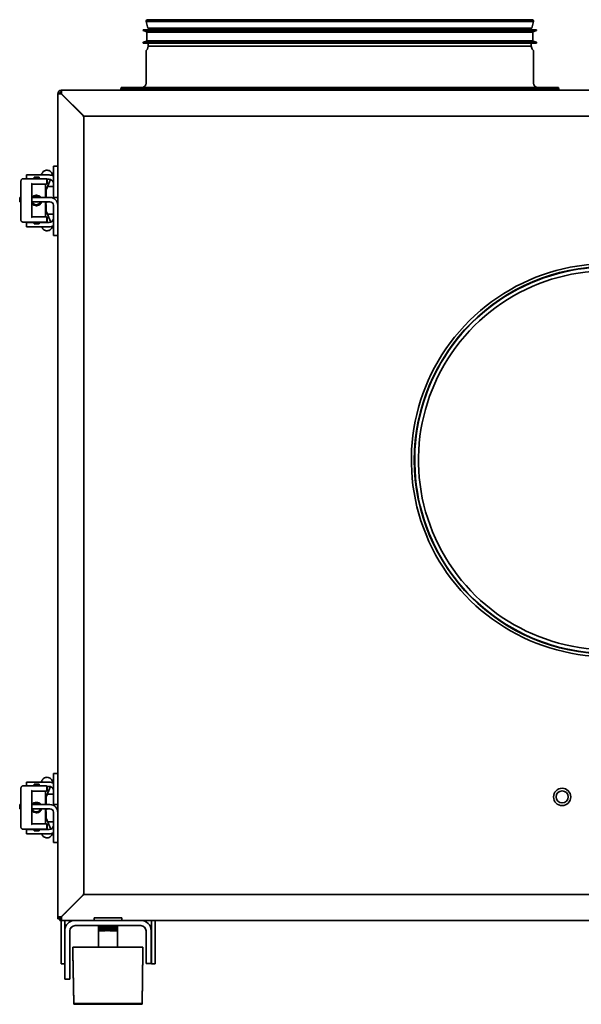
# Model space of a CAD drawing. Header units: millimetres. Extents: x 1096 to 1704, y 705 to 1275.
# Tile 1 of 2: x 1096 to 1421, y 705 to 1275. Entities that reach past the tile are written whole.
import ezdxf

# ---------------------------------------------------------------- set-up
doc = ezdxf.new("R2010")
doc.units = ezdxf.units.MM
doc.header["$LTSCALE"] = 6.666667
doc.layers.add('Krawędzie widoczne(ISO)', color=7, linetype='Continuous', lineweight=35, true_color=0x262659)

msp = doc.modelspace()

# ---------------------------------------------------------------- linework, layer by layer
at = {"layer": 'Krawędzie widoczne(ISO)'}
for p, q in [((1393.42, 1273.5), (1169.58, 1273.5)), ((1170.58, 1269.83), (1169.58, 1273.5)), ((1393.21, 1274.43), (1169.79, 1274.43)), ((1392.65, 1274.64), (1170.34, 1274.64)), ((1392.42, 1269.83), (1170.58, 1269.83)), ((1171.36, 1268.86), (1171.21, 1269.83)), ((1391.64, 1268.86), (1391.79, 1269.83)), ((1392.42, 1269.83), (1393.42, 1273.5)), ((1395.14, 1268.81), (1167.86, 1268.81)), ((1167.86, 1268.31), (1167.86, 1268.81)), ((1395.14, 1268.31), (1167.86, 1268.31)), ((1170.03, 1267.63), (1167.86, 1268.31)), ((1393.02, 1267.45), (1169.98, 1267.45)), ((1169.98, 1262.45), (1169.98, 1267.45)), ((1392.97, 1267.63), (1170.03, 1267.63)), ((1170.03, 1267.45), (1170.03, 1267.63)), ((1392.17, 1268.86), (1170.83, 1268.86)), ((1170.83, 1268.81), (1170.83, 1268.86)), ((1392.17, 1268.81), (1392.17, 1268.86)), ((1392.97, 1267.63), (1395.14, 1268.31)), ((1392.97, 1267.45), (1392.97, 1267.63)), ((1393.02, 1262.45), (1393.02, 1267.45)), ((1395.14, 1268.31), (1395.14, 1268.81)), ((1170.03, 1262.27), (1167.86, 1261.58)), ((1395.14, 1261.58), (1167.86, 1261.58)), ((1167.86, 1261.08), (1167.86, 1261.58)), ((1395.14, 1261.08), (1167.86, 1261.08)), ((1393.02, 1262.45), (1169.98, 1262.45)), ((1170.03, 1262.27), (1170.03, 1262.45)), ((1392.97, 1262.27), (1170.03, 1262.27)), ((1170.83, 1259.28), (1170.33, 1257.68)), ((1170.83, 1259.28), (1170.83, 1261.08)), ((1170.83, 1259.28), (1392.17, 1259.28)), ((1392.17, 1259.28), (1392.17, 1261.08)), ((1392.17, 1259.28), (1392.67, 1257.68)), ((1392.97, 1262.27), (1392.97, 1262.45)), ((1392.97, 1262.27), (1395.14, 1261.58)), ((1395.14, 1261.08), (1395.14, 1261.58)), ((1169.5, 1237.86), (1169.5, 1256.26)), ((1393.5, 1237.86), (1393.5, 1256.26)), ((1407.9, 1235.46), (1155.1, 1235.46)), ((1155.1, 1234.86), (1155.1, 1235.46)), ((1407.9, 1234.86), (1407.9, 1235.46)), ((1118.5, 756), (1118.5, 1231.86)), ((1118.5, 1231.86), (1119.5, 1231.86)), ((1120.5, 1233.86), (1265.63, 1233.86)), ((1120.5, 1232.86), (1120.5, 1233.86)), ((1120.5, 1231.72), (1133.21, 1219.01)), ((1133.35, 1219.15), (1120.64, 1231.86)), ((1155, 1234.86), (1408, 1234.86)), ((1155, 1233.86), (1155, 1234.86)), ((1265.63, 1233.86), (1297.37, 1233.86)), ((1297.37, 1233.86), (1666.5, 1233.86)), ((1408, 1233.86), (1408, 1234.86)), ((1133.5, 1218.31), (1133.5, 769.42)), ((1652.94, 1218.86), (1134.06, 1218.86)), ((1116, 1186.86), (1116, 1189.86)), ((1118.5, 1189.86), (1116, 1189.86)), ((1100.5, 1184.86), (1107.5, 1184.86)), ((1100.5, 1182.61), (1100.5, 1184.86)), ((1107.5, 1184.86), (1113.5, 1184.86)), ((1109.26, 1185.52), (1108.96, 1184.86)), ((1116, 1186.86), (1116, 1174.36)), ((1097.06, 1180.61), (1097.06, 1159.61)), ((1102.64, 1182.61), (1098.32, 1182.61)), ((1111.65, 1182.61), (1102.64, 1182.61)), ((1103.44, 1160.37), (1103.44, 1179.86)), ((1103.44, 1179.61), (1111.65, 1179.61)), ((1104.84, 1183.61), (1107.84, 1183.61)), ((1104.84, 1182.61), (1104.84, 1183.61)), ((1107.84, 1182.61), (1107.84, 1183.61)), ((1111.34, 1171.84), (1111.34, 1179.61)), ((1111.88, 1182.61), (1111.65, 1182.61)), ((1111.65, 1179.61), (1111.92, 1179.61)), ((1114.35, 1182.21), (1111.7, 1176.24)), ((1111.92, 1179.61), (1111.92, 1179.61)), ((1112.15, 1182.11), (1112.15, 1180.11)), ((1113.5, 1182.36), (1112.31, 1182.36)), ((1112.42, 1182.11), (1112.42, 1180.11)), ((1106.1, 1173.11), (1106.21, 1173.11)), ((1111.73, 1173.09), (1111.71, 1174.33)), ((1111.76, 1172.66), (1111.76, 1172.81)), ((1112.53, 1178.11), (1116, 1178.11)), ((1116, 1174.36), (1116, 1171.86)), ((1096.5, 1171.84), (1097.06, 1171.84)), ((1096.5, 1171.84), (1096.5, 1169.36)), ((1096.5, 1169.36), (1097.06, 1169.36)), ((1103.44, 1171.84), (1104.5, 1171.84)), ((1103.44, 1169.36), (1104.5, 1169.36)), ((1114, 1171.84), (1104.5, 1171.84)), ((1114, 1169.36), (1104.5, 1169.36)), ((1106.1, 1167.11), (1106.21, 1167.11)), ((1111.34, 1160.61), (1111.34, 1169.36)), ((1111.71, 1165.9), (1111.73, 1167.14)), ((1111.76, 1167.41), (1111.76, 1167.56)), ((1116, 1171.86), (1118.5, 1171.86)), ((1116, 1171.37), (1116, 1171.86)), ((1116, 1167.36), (1116, 1152.86)), ((1114.54, 1157.59), (1111.7, 1163.98)), ((1112.53, 1162.11), (1116, 1162.11)), ((1098.32, 1157.61), (1102.64, 1157.61)), ((1100.5, 1157.36), (1104.84, 1157.36)), ((1100.5, 1154.86), (1100.5, 1157.36)), ((1102.64, 1157.61), (1111.65, 1157.61)), ((1111.65, 1160.61), (1103.44, 1160.61)), ((1104.84, 1157.61), (1104.84, 1156.61)), ((1107.84, 1156.61), (1104.84, 1156.61)), ((1107.84, 1157.61), (1107.84, 1156.61)), ((1107.84, 1157.36), (1113.5, 1157.36)), ((1108.08, 1157.36), (1107.96, 1157.61)), ((1111.92, 1160.61), (1111.65, 1160.61)), ((1111.65, 1157.61), (1111.92, 1157.61)), ((1111.92, 1160.61), (1111.92, 1160.61)), ((1111.92, 1157.61), (1111.92, 1157.61)), ((1112.15, 1160.11), (1112.15, 1158.11)), ((1112.42, 1160.11), (1112.42, 1158.11)), ((1107.5, 1154.86), (1100.5, 1154.86)), ((1113.5, 1154.86), (1107.5, 1154.86)), ((1109.26, 1154.7), (1109.19, 1154.86)), ((1116, 1149.86), (1116, 1152.86)), ((1118.5, 1149.86), (1116, 1149.86)), ((1116, 835.86), (1116, 838.86)), ((1118.5, 838.86), (1116, 838.86)), ((1102.64, 831.61), (1098.32, 831.61)), ((1100.5, 833.86), (1107.5, 833.86)), ((1100.5, 831.61), (1100.5, 833.86)), ((1111.65, 831.61), (1102.64, 831.61)), ((1104.84, 832.61), (1107.84, 832.61)), ((1104.84, 831.61), (1104.84, 832.61)), ((1107.5, 833.86), (1113.5, 833.86)), ((1107.84, 831.61), (1107.84, 832.61)), ((1109.26, 834.52), (1108.96, 833.86)), ((1111.88, 831.61), (1111.65, 831.61)), ((1114.35, 831.21), (1111.7, 825.24)), ((1113.5, 831.36), (1112.31, 831.36)), ((1116, 835.86), (1116, 823.36)), ((1097.06, 829.61), (1097.06, 808.61)), ((1103.44, 809.37), (1103.44, 828.86)), ((1103.44, 828.61), (1111.65, 828.61)), ((1111.34, 820.84), (1111.34, 828.61)), ((1111.65, 828.61), (1111.92, 828.61)), ((1111.92, 828.61), (1111.92, 828.61)), ((1112.15, 831.11), (1112.15, 829.11)), ((1112.42, 831.11), (1112.42, 829.11)), ((1112.42, 826.86), (1116, 826.86)), ((1096.5, 820.84), (1097.06, 820.84)), ((1096.5, 820.84), (1096.5, 818.36)), ((1103.44, 820.84), (1104.5, 820.84)), ((1114, 820.84), (1104.5, 820.84)), ((1106.1, 822.11), (1106.21, 822.11)), ((1111.73, 822.09), (1111.71, 823.33)), ((1111.76, 821.66), (1111.76, 821.81)), ((1116, 823.36), (1116, 820.86)), ((1116, 820.86), (1118.5, 820.86)), ((1116, 820.37), (1116, 820.86)), ((1096.5, 818.36), (1097.06, 818.36)), ((1103.44, 818.36), (1104.5, 818.36)), ((1114, 818.36), (1104.5, 818.36)), ((1106.1, 816.11), (1106.21, 816.11)), ((1111.34, 809.61), (1111.34, 818.36)), ((1111.71, 814.9), (1111.73, 816.14)), ((1111.76, 816.41), (1111.76, 816.56)), ((1116, 816.36), (1116, 801.86)), ((1111.65, 809.61), (1103.44, 809.61)), ((1111.92, 809.61), (1111.65, 809.61)), ((1114.54, 806.59), (1111.7, 812.98)), ((1111.92, 809.61), (1111.92, 809.61)), ((1112.15, 809.11), (1112.15, 807.11)), ((1112.42, 809.11), (1112.42, 807.11)), ((1112.64, 810.86), (1116, 810.86)), ((1098.32, 806.61), (1102.64, 806.61)), ((1100.5, 806.36), (1104.84, 806.36)), ((1100.5, 803.86), (1100.5, 806.36)), ((1107.5, 803.86), (1100.5, 803.86)), ((1102.64, 806.61), (1111.65, 806.61)), ((1104.84, 806.61), (1104.84, 805.61)), ((1107.84, 805.61), (1104.84, 805.61)), ((1113.5, 803.86), (1107.5, 803.86)), ((1107.84, 806.61), (1107.84, 805.61)), ((1107.84, 806.36), (1113.5, 806.36)), ((1108.08, 806.36), (1107.96, 806.61)), ((1109.26, 803.7), (1109.19, 803.86)), ((1111.65, 806.61), (1111.92, 806.61)), ((1111.92, 806.61), (1111.92, 806.61)), ((1116, 798.86), (1116, 801.86)), ((1118.5, 798.86), (1116, 798.86)), ((1133.21, 768.71), (1120.5, 756)), ((1120.64, 755.86), (1133.35, 768.57)), ((1134.06, 768.86), (1652.94, 768.86)), ((1122.5, 757.72), (1122.5, 758)), ((1118.5, 756), (1120.5, 756)), ((1118.5, 756), (1118.5, 755.36)), ((1118.5, 754.86), (1118.5, 755.36)), ((1118.5, 754.86), (1119.5, 754.86)), ((1119.5, 755.36), (1119.5, 756)), ((1119.5, 755.36), (1119.5, 754.86)), ((1119.7, 756), (1119.7, 755.86)), ((1119.7, 754.86), (1119.7, 753.86)), ((1119.7, 754.86), (1120.2, 754.86)), ((1120.2, 753.86), (1119.7, 753.86)), ((1120.2, 754.86), (1120.64, 754.86)), ((1120.64, 753.86), (1120.2, 753.86)), ((1120.5, 734.76), (1120.5, 753.86)), ((1120.64, 755.86), (1120.64, 754.13)), ((1120.64, 754.13), (1120.64, 753.86)), ((1128.5, 753.86), (1120.64, 753.86)), ((1120.7, 756.2), (1120.7, 755.92)), ((1122.5, 747.86), (1122.5, 753.86)), ((1128.5, 753.86), (1166.5, 753.86)), ((1139.5, 755.36), (1155.5, 755.36)), ((1139.5, 755.36), (1139.5, 753.86)), ((1155.5, 755.36), (1155.5, 753.86)), ((1620.5, 753.86), (1166.5, 753.86)), ((1172.7, 753.86), (1172.7, 734.76)), ((1174.7, 753.86), (1174.7, 734.76)), ((1122.5, 747.86), (1122.5, 724.86)), ((1125.5, 724.86), (1125.5, 747.86)), ((1128.5, 750.86), (1166.5, 750.86)), ((1142, 750.86), (1142, 747.86)), ((1142, 750.86), (1142, 747.86)), ((1142, 747.86), (1142.02, 747.86)), ((1142, 747.86), (1142, 747.86)), ((1142.02, 750.86), (1142.02, 747.86)), ((1142.02, 747.86), (1142.05, 747.86)), ((1142.05, 750.86), (1142.05, 747.86)), ((1142.05, 747.86), (1142.09, 747.86)), ((1142.05, 747.86), (1142.05, 738.36)), ((1142.09, 750.86), (1142.09, 747.86)), ((1142.09, 747.86), (1142.16, 747.86)), ((1142.16, 750.86), (1142.16, 747.86)), ((1142.16, 747.86), (1142.21, 747.86)), ((1142.21, 750.86), (1142.21, 747.86)), ((1142.23, 750.86), (1142.23, 747.86)), ((1142.23, 747.86), (1142.32, 747.86)), ((1142.32, 750.86), (1142.32, 747.86)), ((1142.32, 747.86), (1142.37, 747.86)), ((1142.37, 750.86), (1142.37, 747.86)), ((1142.42, 750.86), (1142.42, 747.86)), ((1142.42, 747.86), (1142.54, 747.86)), ((1142.54, 750.86), (1142.54, 747.86)), ((1142.54, 747.86), (1142.59, 747.86)), ((1142.59, 750.86), (1142.59, 747.86)), ((1142.67, 750.86), (1142.67, 747.86)), ((1142.67, 747.86), (1142.82, 747.86)), ((1142.82, 750.86), (1142.82, 747.86)), ((1142.82, 747.86), (1142.87, 747.86)), ((1142.87, 750.86), (1142.87, 747.86)), ((1142.97, 750.86), (1142.97, 747.86)), ((1142.97, 747.86), (1143.15, 747.86)), ((1143.15, 750.86), (1143.15, 747.86)), ((1143.15, 747.86), (1143.19, 747.86)), ((1143.19, 750.86), (1143.19, 747.86)), ((1143.32, 750.86), (1143.32, 747.86)), ((1143.32, 747.86), (1143.53, 747.86)), ((1143.53, 750.86), (1143.53, 747.86)), ((1143.53, 747.86), (1143.56, 747.86)), ((1143.56, 750.86), (1143.56, 747.86)), ((1143.72, 750.86), (1143.72, 747.86)), ((1143.72, 747.86), (1143.95, 747.86)), ((1143.95, 750.86), (1143.95, 747.86)), ((1143.95, 747.86), (1143.98, 747.86)), ((1143.98, 750.86), (1143.98, 747.86)), ((1144.16, 750.86), (1144.16, 747.86)), ((1144.16, 747.86), (1144.4, 747.86)), ((1144.4, 750.86), (1144.4, 747.86)), ((1144.4, 747.86), (1144.43, 747.86)), ((1144.43, 750.86), (1144.43, 747.86)), ((1144.64, 750.86), (1144.64, 747.86)), ((1144.64, 747.86), (1144.9, 747.86)), ((1144.9, 750.86), (1144.9, 747.86)), ((1144.9, 747.86), (1144.92, 747.86)), ((1144.92, 750.86), (1144.92, 747.86)), ((1145.14, 750.86), (1145.14, 747.86)), ((1145.14, 747.86), (1145.42, 747.86)), ((1145.42, 750.86), (1145.42, 747.86)), ((1145.42, 747.86), (1145.44, 747.86)), ((1145.44, 750.86), (1145.44, 747.86)), ((1145.68, 750.86), (1145.68, 747.86)), ((1145.68, 747.86), (1145.96, 747.86)), ((1145.96, 750.86), (1145.96, 747.86)), ((1145.96, 747.86), (1145.98, 747.86)), ((1145.98, 750.86), (1145.98, 747.86)), ((1146.23, 750.86), (1146.23, 747.86)), ((1146.23, 747.86), (1146.52, 747.86)), ((1146.52, 750.86), (1146.52, 747.86)), ((1146.52, 747.86), (1146.53, 747.86)), ((1146.53, 750.86), (1146.53, 747.86)), ((1146.79, 750.86), (1146.79, 747.86)), ((1146.79, 747.86), (1147.09, 747.86)), ((1147.09, 750.86), (1147.09, 747.86)), ((1147.09, 747.86), (1147.1, 747.86)), ((1147.1, 750.86), (1147.1, 747.86)), ((1147.37, 747.86), (1147.37, 750.86)), ((1147.37, 750.86), (1147.37, 747.86)), ((1147.37, 747.86), (1147.67, 747.86)), ((1147.37, 747.86), (1147.37, 747.86)), ((1147.67, 750.86), (1147.67, 747.86)), ((1147.94, 747.86), (1147.94, 750.86)), ((1147.94, 750.86), (1147.94, 747.86)), ((1147.94, 747.86), (1148.24, 747.86)), ((1147.94, 747.86), (1147.94, 747.86)), ((1148.24, 750.86), (1148.24, 747.86)), ((1148.5, 747.86), (1148.5, 750.86)), ((1148.5, 747.86), (1148.52, 747.86)), ((1148.52, 750.86), (1148.52, 747.86)), ((1148.52, 747.86), (1148.81, 747.86)), ((1148.81, 750.86), (1148.81, 747.86)), ((1149.06, 747.86), (1149.06, 750.86)), ((1149.06, 747.86), (1149.08, 747.86)), ((1149.08, 750.86), (1149.08, 747.86)), ((1149.08, 747.86), (1149.36, 747.86)), ((1149.36, 750.86), (1149.36, 747.86)), ((1149.6, 747.86), (1149.6, 750.86)), ((1149.6, 747.86), (1149.62, 747.86)), ((1149.62, 750.86), (1149.62, 747.86)), ((1149.62, 747.86), (1149.89, 747.86)), ((1149.89, 750.86), (1149.89, 747.86)), ((1150.11, 747.86), (1150.11, 750.86)), ((1150.11, 747.86), (1150.14, 747.86)), ((1150.14, 750.86), (1150.14, 747.86)), ((1150.14, 747.86), (1150.4, 747.86)), ((1150.4, 750.86), (1150.4, 747.86)), ((1150.6, 747.86), (1150.6, 750.86)), ((1150.6, 747.86), (1150.63, 747.86)), ((1150.63, 750.86), (1150.63, 747.86)), ((1150.63, 747.86), (1150.87, 747.86)), ((1150.87, 750.86), (1150.87, 747.86)), ((1151.05, 747.86), (1151.05, 750.86)), ((1151.05, 747.86), (1151.08, 747.86)), ((1151.08, 750.86), (1151.08, 747.86)), ((1151.08, 747.86), (1151.31, 747.86)), ((1151.31, 750.86), (1151.31, 747.86)), ((1151.46, 747.86), (1151.46, 750.86)), ((1151.46, 747.86), (1151.5, 747.86)), ((1151.5, 750.86), (1151.5, 747.86)), ((1151.5, 747.86), (1151.7, 747.86)), ((1151.7, 750.86), (1151.7, 747.86)), ((1151.83, 747.86), (1151.83, 750.86)), ((1151.83, 747.86), (1151.87, 747.86)), ((1151.87, 750.86), (1151.87, 747.86)), ((1151.87, 747.86), (1152.05, 747.86)), ((1152.05, 750.86), (1152.05, 747.86)), ((1152.15, 747.86), (1152.15, 750.86)), ((1152.15, 747.86), (1152.2, 747.86)), ((1152.2, 750.86), (1152.2, 747.86)), ((1152.2, 747.86), (1152.35, 747.86)), ((1152.35, 750.86), (1152.35, 747.86)), ((1152.42, 747.86), (1152.42, 750.86)), ((1152.42, 747.86), (1152.47, 747.86)), ((1152.47, 750.86), (1152.47, 747.86)), ((1152.47, 747.86), (1152.59, 747.86)), ((1152.59, 750.86), (1152.59, 747.86)), ((1152.64, 747.86), (1152.64, 750.86)), ((1152.64, 747.86), (1152.69, 747.86)), ((1152.69, 750.86), (1152.69, 747.86)), ((1152.69, 747.86), (1152.78, 747.86)), ((1152.78, 750.86), (1152.78, 747.86)), ((1152.8, 747.86), (1152.8, 750.86)), ((1152.8, 747.86), (1152.85, 747.86)), ((1152.85, 750.86), (1152.85, 747.86)), ((1152.85, 747.86), (1152.91, 747.86)), ((1152.91, 750.86), (1152.91, 747.86)), ((1152.91, 747.86), (1152.96, 747.86)), ((1152.95, 747.86), (1152.95, 738.36)), ((1152.96, 750.86), (1152.96, 747.86)), ((1152.96, 747.86), (1152.99, 747.86)), ((1152.99, 750.86), (1152.99, 747.86)), ((1152.99, 747.86), (1153, 747.86)), ((1153, 750.86), (1153, 747.86)), ((1169.5, 733.86), (1169.5, 747.86)), ((1172.5, 733.86), (1172.5, 747.86)), ((1120.5, 728.76), (1120.5, 734.76)), ((1127.3, 738.36), (1167.7, 738.36)), ((1127.3, 735.86), (1127.3, 738.36)), ((1127.7, 705.86), (1127.3, 735.86)), ((1127.3, 735.36), (1127.3, 735.86)), ((1127.7, 705.36), (1127.3, 735.36)), ((1167.3, 705.86), (1167.7, 735.86)), ((1167.3, 705.36), (1167.7, 735.36)), ((1167.7, 735.86), (1167.7, 738.36)), ((1167.7, 735.36), (1167.7, 735.86)), ((1172.7, 728.76), (1172.7, 734.76)), ((1174.7, 734.76), (1174.7, 728.76)), ((1120.5, 728.76), (1122.5, 728.76)), ((1169.5, 728.86), (1169.5, 733.86)), ((1169.5, 728.86), (1172.5, 728.86)), ((1172.5, 733.86), (1172.5, 728.86)), ((1172.7, 728.76), (1174.7, 728.76)), ((1122.5, 719.86), (1122.5, 724.86)), ((1125.5, 724.86), (1125.5, 719.86)), ((1122.5, 719.86), (1125.5, 719.86)), ((1167.3, 705.86), (1127.7, 705.86)), ((1167.3, 705.36), (1127.7, 705.36))]:
    msp.add_line(p, q, dxfattribs=at)
for centre, radius in [((1436.5, 1019.98), 111.95), ((1410, 825.26), 5), ((1410, 825.26), 3.5)]:
    msp.add_circle(centre, radius, dxfattribs=at)
for centre, radius, start, end in [((1170.64, 1273.75), 1.08, 141.5191, 193.3901), ((1170.34, 1273.79), 0.845, 90, 131.4069), ((1392.65, 1273.79), 0.845, 48.5931, 90), ((1392.36, 1273.75), 1.08, 346.6099, 38.4809), ((1170.7, 1256.26), 1.2, 125.1191, 180), ((1169.52, 1257.93), 0.845, 305.1191, 342.463), ((1393.48, 1257.93), 0.845, 197.537, 234.8809), ((1392.3, 1256.26), 1.2, 0, 54.8809), ((1167.1, 1237.86), 2.4, 270, 0), ((1395.9, 1237.86), 2.4, 180, 270), ((1120.5, 1231.86), 2, 90, 180), ((1120.5, 1231.86), 1, 90, 180), ((1124.5, 1227.86), 3, 133.0898, 136.9102), ((1132.5, 1218.31), 1, 0, 45), ((1134.06, 1219.86), 1, 225, 270), ((1113.5, 1179.86), 5, 60, 90), ((1111.92, 1180.11), 0.5, 270, 0), ((1111.92, 1182.11), 0.5, 0, 29.6427), ((1113.5, 1179.86), 2.5, 23.5782, 90), ((1114, 1167.34), 4.5, 0, 90), ((1114, 1167.36), 2, 0, 90), ((1111.92, 1160.11), 0.5, 0, 90), ((1111.92, 1158.11), 0.5, 270, 0), ((1113.5, 1159.86), 2.5, 270, 0), ((1113.5, 1159.86), 5, 270, 300), ((1436.5, 1019.98), 113.64, 1.9379, 271.9391), ((1436.5, 1019.98), 111.71, 1.9379, 271.9391), ((1436.5, 1019.98), 109.54, 1.9379, 271.9391), ((1111.92, 831.11), 0.5, 0, 29.6427), ((1113.5, 828.86), 5, 60, 90), ((1113.5, 828.86), 2.5, 23.5782, 90), ((1111.92, 829.11), 0.5, 270, 0), ((1114, 816.34), 4.5, 0, 90), ((1114, 816.36), 2, 0, 90), ((1111.92, 809.11), 0.5, 0, 90), ((1113.5, 808.86), 2.5, 270, 0), ((1111.92, 807.11), 0.5, 270, 0), ((1113.5, 808.86), 5, 270, 300), ((1132.5, 769.42), 1, 315, 0), ((1134.06, 767.86), 1, 90, 135), ((1126, 759.86), 3, 202.2391, 206.3238), ((1121.7, 755.86), 2, 180, 210), ((1128.5, 747.86), 6, 90, 180), ((1166.5, 747.86), 6, 0, 90), ((1128.5, 747.86), 3, 90, 180), ((1166.5, 747.86), 3, 0, 90)]:
    msp.add_arc(centre, radius, start, end, dxfattribs=at)
for centre, major_axis, ratio, start_param, end_param in [((1102.94, 1180.11), (0.434, -0.434), 0.573613, 0.520791, 1.050005), ((1111.65, 1182.11), (0, 0.5), 0.99848, 4.712389, 6.283185), ((1111.65, 1180.11), (0, -0.5), 0.99848, 0, 1.570796), ((1111.88, 1182.11), (0.5, 0), 0.999984, 0.517363, 1.570796), ((1106.1, 1170.11), (0, 3), 0.999657, 5.325929, 7.240442), ((1110.46, 1172.81), (1.3, 0), 0.999324, 0, 0.818833), ((1111.72, 1178.39), (0, 4.3), 0.004515, 2.107546, 2.796252), ((1106.1, 1170.11), (0, -3), 0.999657, 5.189628, 7.60037), ((1106.09, 1170.11), (0, -2.5), 0.999657, 5.018216, 7.548155), ((1106.09, 1170.11), (0, 2.5), 0.999657, 5.475147, 7.091223), ((1110.46, 1167.41), (1.3, 0), 0.999324, 5.464353, 6.283185), ((1110.46, 1172.66), (1.3, 0), 0.999324, 5.597957, 6.283185), ((1110.46, 1167.56), (1.3, 0), 0.999324, 0, 0.616799), ((1102.51, 1160.24), (-9.02, -4.55), 0.388011, 2.801203, 2.949222), ((1111.72, 1161.83), (0, 4.3), 0.004515, 0.345341, 1.034047), ((1102.94, 1160.11), (0.434, 0.434), 0.573613, 5.23318, 5.762394), ((1111.65, 1160.11), (0, 0.5), 0.99848, 4.712389, 6.283185), ((1111.65, 1158.11), (0, -0.5), 0.99848, 0, 1.570796), ((1111.65, 831.11), (0, 0.5), 0.99848, 4.712389, 6.283185), ((1111.88, 831.11), (0.5, 0), 0.999984, 0.517363, 1.570796), ((1102.94, 829.11), (0.434, -0.434), 0.573613, 0.520791, 1.050005), ((1111.65, 829.11), (0, -0.5), 0.99848, 0, 1.570796), ((1106.1, 819.11), (0, 3), 0.999657, 5.325929, 7.240442), ((1106.09, 819.11), (0, 2.5), 0.999657, 5.475147, 7.091223), ((1110.46, 821.81), (1.3, 0), 0.999324, 0, 0.818833), ((1110.46, 821.66), (1.3, 0), 0.999324, 5.597957, 6.283185), ((1111.72, 827.39), (0, 4.3), 0.004515, 2.107546, 2.796252), ((1106.1, 819.11), (0, -3), 0.999657, 5.189628, 7.60037), ((1106.09, 819.11), (0, -2.5), 0.999657, 5.018216, 7.548155), ((1110.46, 816.41), (1.3, 0), 0.999324, 5.464353, 6.283185), ((1110.46, 816.56), (1.3, 0), 0.999324, 0, 0.616799), ((1111.72, 810.83), (0, 4.3), 0.004515, 0.345341, 1.034047), ((1102.94, 809.11), (0.434, 0.434), 0.573613, 5.23318, 5.762394), ((1102.51, 809.24), (-9.02, -4.55), 0.388011, 2.801203, 2.949222), ((1111.65, 809.11), (0, 0.5), 0.99848, 4.712389, 6.283185), ((1111.65, 807.11), (0, -0.5), 0.99848, 0, 1.570796)]:
    msp.add_ellipse(centre, major_axis=major_axis, ratio=ratio, start_param=start_param, end_param=end_param, dxfattribs=at)
for points, knots in [([(1118.5, 1231.86), (1118.5, 1231.86), (1118.5, 1231.85), (1118.52, 1231.85), (1118.53, 1231.84), (1118.57, 1231.84), (1118.59, 1231.83), (1118.64, 1231.83), (1118.66, 1231.82), (1118.73, 1231.82), (1118.77, 1231.81), (1118.84, 1231.81), (1118.89, 1231.8), (1118.98, 1231.8), (1119.03, 1231.79), (1119.14, 1231.79), (1119.19, 1231.78), (1119.31, 1231.78), (1119.37, 1231.77), (1119.49, 1231.77), (1119.56, 1231.76), (1119.69, 1231.76), (1119.76, 1231.75), (1119.91, 1231.75), (1119.98, 1231.74), (1120.12, 1231.74), (1120.2, 1231.73), (1120.35, 1231.73), (1120.42, 1231.72), (1120.5, 1231.72)], [0, 0, 0, 0, 0.071209, 0.071209, 0.142415, 0.142415, 0.21362, 0.21362, 0.284822, 0.284822, 0.356022, 0.356022, 0.427221, 0.427221, 0.498818, 0.498818, 0.570027, 0.570027, 0.641232, 0.641232, 0.712432, 0.712432, 0.784324, 0.784324, 0.855528, 0.855528, 0.927764, 0.927764, 1, 1, 1, 1]), ([(1120.5, 1231.72), (1120.37, 1231.73), (1120.24, 1231.74), (1120, 1231.77), (1119.89, 1231.78), (1119.7, 1231.8), (1119.63, 1231.81), (1119.53, 1231.84), (1119.5, 1231.85), (1119.5, 1231.86)], [-0.1582193, -0.1582193, -0.1582193, -0.1582193, -0.1185363, -0.1185363, -0.0791106, -0.0791106, -0.0396197, -0.0396197, 0, 0, 0, 0]), ([(1120.5, 1232.86), (1120.51, 1232.86), (1120.52, 1232.83), (1120.55, 1232.73), (1120.56, 1232.66), (1120.58, 1232.48), (1120.59, 1232.37), (1120.62, 1232.12), (1120.63, 1231.99), (1120.64, 1231.86)], [0, 0, 0, 0, 0.0396197, 0.0396197, 0.0791106, 0.0791106, 0.1185363, 0.1185363, 0.1582193, 0.1582193, 0.1582193, 0.1582193]), ([(1120.64, 1231.86), (1120.63, 1232.21), (1120.59, 1232.91), (1120.56, 1233.42), (1120.55, 1233.59)], [-1, -1, -1, -1, -0.6666667, -0.3333436, -0.3333436, -0.3333436, -0.3333436]), ([(1115.67, 1184.36), (1115.65, 1184.47), (1115.62, 1184.57), (1115.52, 1184.96), (1115.43, 1185.25), (1115.18, 1185.79), (1115.06, 1186.01), (1114.77, 1186.4), (1114.66, 1186.54), (1114.27, 1186.92), (1113.94, 1187.19), (1113.14, 1187.51), (1112.76, 1187.6), (1112.01, 1187.62), (1111.66, 1187.57), (1111.03, 1187.37), (1110.75, 1187.23), (1110.24, 1186.89), (1110.04, 1186.69), (1109.67, 1186.28), (1109.54, 1186.07), (1109.36, 1185.75), (1109.3, 1185.64), (1109.26, 1185.52)], [5.7186723, 5.7186723, 5.7186723, 5.7186723, 5.7844999, 5.7844999, 5.9736936, 5.9736936, 6.084838, 6.084838, 6.1393223, 6.1393223, 6.2228942, 6.2228942, 6.2792584, 6.2792584, 6.3283757, 6.3283757, 6.3816219, 6.3816219, 6.4487975, 6.4487975, 6.5414462, 6.5414462, 6.6043259, 6.6043259, 6.6043259, 6.6043259]), ([(1098.32, 1182.61), (1098.2, 1182.61), (1098.09, 1182.59), (1097.86, 1182.5), (1097.76, 1182.43), (1097.55, 1182.24), (1097.46, 1182.12), (1097.3, 1181.84), (1097.24, 1181.68), (1097.14, 1181.35), (1097.1, 1181.17), (1097.07, 1180.87), (1097.06, 1180.74), (1097.06, 1180.61)], [0, 0, 0, 0, 0.201061, 0.201061, 0.426654, 0.426654, 0.726329, 0.726329, 1.040488, 1.040488, 1.354647, 1.354647, 1.570796, 1.570796, 1.570796, 1.570796]), ([(1115.79, 1180.86), (1115.84, 1180.74), (1115.89, 1180.61), (1115.95, 1180.36), (1115.97, 1180.25), (1115.99, 1180.07), (1116, 1179.99), (1116, 1179.89), (1116, 1179.86), (1116, 1179.86)], [0.1714017, 0.1714017, 0.1714017, 0.1714017, 0.2104489, 0.2104489, 0.249496, 0.249496, 0.2872054, 0.2872054, 0.3249147, 0.3249147, 0.3249147, 0.3249147]), ([(1106.21, 1173.11), (1106.6, 1173.11), (1107.01, 1173.03), (1107.75, 1172.72), (1108.08, 1172.49), (1108.47, 1172.12), (1108.58, 1171.98), (1108.68, 1171.84)], [0.4663304, 0.4663304, 0.4663304, 0.4663304, 0.5825356, 0.5825356, 0.6987409, 0.6987409, 0.7516574, 0.7516574, 0.7516574, 0.7516574]), ([(1111.58, 1177), (1111.58, 1177.04), (1111.58, 1177.08), (1111.57, 1177.19), (1111.56, 1177.26), (1111.52, 1177.46), (1111.47, 1177.61), (1111.38, 1177.8), (1111.36, 1177.84), (1111.34, 1177.88)], [-0.2530272, -0.2530272, -0.2530272, -0.2530272, -0.2333735, -0.2333735, -0.2053472, -0.2053472, -0.1418348, -0.1418348, -0.1264867, -0.1264867, -0.1264867, -0.1264867]), ([(1111.58, 1177), (1111.58, 1176.99), (1111.58, 1176.98), (1111.59, 1176.96), (1111.59, 1176.95), (1111.59, 1176.91), (1111.6, 1176.89), (1111.6, 1176.88), (1111.6, 1176.88), (1111.6, 1176.87)], [0.0000904, 0.0000904, 0.0000904, 0.0000904, 0.00316002, 0.00316002, 0.0065968, 0.0065968, 0.01476663, 0.01476663, 0.01599113, 0.01599113, 0.01599113, 0.01599113]), ([(1111.7, 1176.19), (1111.7, 1176.26), (1111.7, 1176.33), (1111.69, 1176.44), (1111.68, 1176.48), (1111.67, 1176.59), (1111.65, 1176.65), (1111.63, 1176.75), (1111.62, 1176.78), (1111.61, 1176.82), (1111.61, 1176.83), (1111.61, 1176.84), (1111.61, 1176.85), (1111.6, 1176.86), (1111.6, 1176.87), (1111.6, 1176.87)], [-0.08142243, -0.08142243, -0.08142243, -0.08142243, -0.0622529, -0.0622529, -0.05061743, -0.05061743, -0.03245401, -0.03245401, -0.0231551, -0.0231551, -0.02056327, -0.02056327, -0.01857733, -0.01857733, -0.01654287, -0.01654287, -0.01654287, -0.01654287]), ([(1109.14, 1169.36), (1109.1, 1169.22), (1109.06, 1169.08), (1108.84, 1168.58), (1108.61, 1168.25), (1108.08, 1167.73), (1107.75, 1167.5), (1107.01, 1167.19), (1106.6, 1167.11), (1106.21, 1167.11)], [1.00741, 1.00741, 1.00741, 1.00741, 1.0496206, 1.0496206, 1.1665805, 1.1665805, 1.2827858, 1.2827858, 1.3989911, 1.3989911, 1.3989911, 1.3989911]), ([(1111.58, 1163.23), (1111.58, 1163.19), (1111.58, 1163.16), (1111.57, 1163.08), (1111.57, 1163.04), (1111.54, 1162.85), (1111.5, 1162.7), (1111.42, 1162.51), (1111.39, 1162.43), (1111.34, 1162.35)], [0.00001209, 0.00001209, 0.00001209, 0.00001209, 0.01086193, 0.01086193, 0.02395026, 0.02395026, 0.06857639, 0.06857639, 0.09874853, 0.09874853, 0.09874853, 0.09874853]), ([(1111.6, 1163.36), (1111.6, 1163.35), (1111.6, 1163.35), (1111.6, 1163.34), (1111.59, 1163.32), (1111.59, 1163.28), (1111.59, 1163.27), (1111.58, 1163.25), (1111.58, 1163.24), (1111.58, 1163.23)], [0.04608328, 0.04608328, 0.04608328, 0.04608328, 0.0526936, 0.0526936, 0.10032362, 0.10032362, 0.12037538, 0.12037538, 0.13881168, 0.13881168, 0.13881168, 0.13881168]), ([(1097.06, 1159.61), (1097.06, 1159.43), (1097.08, 1159.25), (1097.13, 1158.89), (1097.18, 1158.72), (1097.3, 1158.4), (1097.37, 1158.25), (1097.56, 1157.98), (1097.67, 1157.86), (1097.93, 1157.69), (1098.07, 1157.64), (1098.25, 1157.62), (1098.29, 1157.61), (1098.32, 1157.61)], [1.570796, 1.570796, 1.570796, 1.570796, 1.884956, 1.884956, 2.199115, 2.199115, 2.513274, 2.513274, 2.827433, 2.827433, 3.086358, 3.086358, 3.141593, 3.141593, 3.141593, 3.141593]), ([(1115.52, 1155.29), (1115.45, 1155.08), (1115.38, 1154.87), (1115.18, 1154.44), (1115.06, 1154.22), (1114.77, 1153.82), (1114.66, 1153.68), (1114.27, 1153.3), (1113.94, 1153.04), (1113.14, 1152.72), (1112.76, 1152.63), (1112.01, 1152.61), (1111.66, 1152.66), (1111.03, 1152.85), (1110.75, 1153), (1110.24, 1153.34), (1110.04, 1153.53), (1109.67, 1153.95), (1109.54, 1154.16), (1109.36, 1154.48), (1109.3, 1154.59), (1109.26, 1154.7)], [2.7019092, 2.7019092, 2.7019092, 2.7019092, 2.832101, 2.832101, 2.9432454, 2.9432454, 2.9977296, 2.9977296, 3.0813015, 3.0813015, 3.1376657, 3.1376657, 3.1867831, 3.1867831, 3.2400292, 3.2400292, 3.3072049, 3.3072049, 3.3998536, 3.3998536, 3.4627332, 3.4627332, 3.4627332, 3.4627332]), ([(1098.32, 831.61), (1098.2, 831.61), (1098.09, 831.59), (1097.86, 831.5), (1097.76, 831.43), (1097.55, 831.24), (1097.46, 831.12), (1097.3, 830.84), (1097.24, 830.68), (1097.14, 830.35), (1097.1, 830.17), (1097.07, 829.87), (1097.06, 829.74), (1097.06, 829.61)], [0, 0, 0, 0, 0.201061, 0.201061, 0.426654, 0.426654, 0.726329, 0.726329, 1.040488, 1.040488, 1.354647, 1.354647, 1.570796, 1.570796, 1.570796, 1.570796]), ([(1115.67, 833.36), (1115.65, 833.47), (1115.62, 833.57), (1115.52, 833.96), (1115.43, 834.25), (1115.18, 834.79), (1115.06, 835.01), (1114.77, 835.4), (1114.66, 835.54), (1114.27, 835.92), (1113.94, 836.19), (1113.14, 836.51), (1112.76, 836.6), (1112.01, 836.62), (1111.66, 836.57), (1111.03, 836.37), (1110.75, 836.23), (1110.24, 835.89), (1110.04, 835.69), (1109.67, 835.28), (1109.54, 835.07), (1109.36, 834.75), (1109.3, 834.64), (1109.26, 834.52)], [5.7186723, 5.7186723, 5.7186723, 5.7186723, 5.7844999, 5.7844999, 5.9736936, 5.9736936, 6.084838, 6.084838, 6.1393223, 6.1393223, 6.2228942, 6.2228942, 6.2792584, 6.2792584, 6.3283757, 6.3283757, 6.3816219, 6.3816219, 6.4487975, 6.4487975, 6.5414462, 6.5414462, 6.6043259, 6.6043259, 6.6043259, 6.6043259]), ([(1111.58, 826), (1111.58, 826.04), (1111.58, 826.08), (1111.57, 826.19), (1111.56, 826.26), (1111.52, 826.46), (1111.47, 826.61), (1111.38, 826.8), (1111.36, 826.84), (1111.34, 826.88)], [-0.2530272, -0.2530272, -0.2530272, -0.2530272, -0.2333735, -0.2333735, -0.2053472, -0.2053472, -0.1418348, -0.1418348, -0.1264867, -0.1264867, -0.1264867, -0.1264867]), ([(1111.58, 826), (1111.58, 825.99), (1111.58, 825.98), (1111.59, 825.96), (1111.59, 825.95), (1111.59, 825.91), (1111.6, 825.89), (1111.6, 825.88), (1111.6, 825.88), (1111.6, 825.87)], [0.0000904, 0.0000904, 0.0000904, 0.0000904, 0.00316002, 0.00316002, 0.0065968, 0.0065968, 0.01476663, 0.01476663, 0.01599113, 0.01599113, 0.01599113, 0.01599113]), ([(1111.7, 825.19), (1111.7, 825.26), (1111.7, 825.33), (1111.69, 825.44), (1111.68, 825.48), (1111.67, 825.59), (1111.65, 825.65), (1111.63, 825.75), (1111.62, 825.78), (1111.61, 825.82), (1111.61, 825.83), (1111.61, 825.84), (1111.61, 825.85), (1111.6, 825.86), (1111.6, 825.87), (1111.6, 825.87)], [-0.08142243, -0.08142243, -0.08142243, -0.08142243, -0.0622529, -0.0622529, -0.05061743, -0.05061743, -0.03245401, -0.03245401, -0.0231551, -0.0231551, -0.02056327, -0.02056327, -0.01857733, -0.01857733, -0.01654287, -0.01654287, -0.01654287, -0.01654287]), ([(1115.79, 829.86), (1115.84, 829.74), (1115.89, 829.61), (1115.95, 829.36), (1115.97, 829.25), (1115.99, 829.07), (1116, 828.99), (1116, 828.89), (1116, 828.86), (1116, 828.86)], [0.1714017, 0.1714017, 0.1714017, 0.1714017, 0.2104489, 0.2104489, 0.249496, 0.249496, 0.2872054, 0.2872054, 0.3249147, 0.3249147, 0.3249147, 0.3249147]), ([(1106.21, 822.11), (1106.6, 822.11), (1107.01, 822.03), (1107.75, 821.72), (1108.08, 821.49), (1108.47, 821.12), (1108.58, 820.98), (1108.68, 820.84)], [0.4663304, 0.4663304, 0.4663304, 0.4663304, 0.5825356, 0.5825356, 0.6987409, 0.6987409, 0.7516574, 0.7516574, 0.7516574, 0.7516574]), ([(1109.14, 818.36), (1109.1, 818.22), (1109.06, 818.08), (1108.84, 817.58), (1108.61, 817.25), (1108.08, 816.73), (1107.75, 816.5), (1107.01, 816.19), (1106.6, 816.11), (1106.21, 816.11)], [1.00741, 1.00741, 1.00741, 1.00741, 1.0496206, 1.0496206, 1.1665805, 1.1665805, 1.2827858, 1.2827858, 1.3989911, 1.3989911, 1.3989911, 1.3989911]), ([(1097.06, 808.61), (1097.06, 808.43), (1097.08, 808.25), (1097.13, 807.89), (1097.18, 807.72), (1097.3, 807.4), (1097.37, 807.25), (1097.56, 806.98), (1097.67, 806.86), (1097.93, 806.69), (1098.07, 806.64), (1098.25, 806.62), (1098.29, 806.61), (1098.32, 806.61)], [1.570796, 1.570796, 1.570796, 1.570796, 1.884956, 1.884956, 2.199115, 2.199115, 2.513274, 2.513274, 2.827433, 2.827433, 3.086358, 3.086358, 3.141593, 3.141593, 3.141593, 3.141593]), ([(1111.58, 812.23), (1111.58, 812.19), (1111.58, 812.16), (1111.57, 812.08), (1111.57, 812.04), (1111.54, 811.85), (1111.5, 811.7), (1111.42, 811.51), (1111.39, 811.43), (1111.34, 811.35)], [0.00001209, 0.00001209, 0.00001209, 0.00001209, 0.01086193, 0.01086193, 0.02395026, 0.02395026, 0.06857639, 0.06857639, 0.09874853, 0.09874853, 0.09874853, 0.09874853]), ([(1111.6, 812.36), (1111.6, 812.35), (1111.6, 812.35), (1111.6, 812.34), (1111.59, 812.32), (1111.59, 812.28), (1111.59, 812.27), (1111.58, 812.25), (1111.58, 812.24), (1111.58, 812.23)], [0.04608328, 0.04608328, 0.04608328, 0.04608328, 0.0526936, 0.0526936, 0.10032362, 0.10032362, 0.12037538, 0.12037538, 0.13881168, 0.13881168, 0.13881168, 0.13881168]), ([(1115.52, 804.29), (1115.45, 804.08), (1115.38, 803.87), (1115.18, 803.44), (1115.06, 803.22), (1114.77, 802.82), (1114.66, 802.68), (1114.27, 802.3), (1113.94, 802.04), (1113.14, 801.72), (1112.76, 801.63), (1112.01, 801.61), (1111.66, 801.66), (1111.03, 801.85), (1110.75, 802), (1110.24, 802.34), (1110.04, 802.53), (1109.67, 802.95), (1109.54, 803.16), (1109.36, 803.48), (1109.3, 803.59), (1109.26, 803.7)], [2.7019092, 2.7019092, 2.7019092, 2.7019092, 2.832101, 2.832101, 2.9432454, 2.9432454, 2.9977296, 2.9977296, 3.0813015, 3.0813015, 3.1376657, 3.1376657, 3.1867831, 3.1867831, 3.2400292, 3.2400292, 3.3072049, 3.3072049, 3.3998536, 3.3998536, 3.4627332, 3.4627332, 3.4627332, 3.4627332])]:
    msp.add_open_spline(points, degree=3, knots=knots, dxfattribs=at)
for points in [[(1120.55, 1233.59), (1120.53, 1233.77), (1120.52, 1233.86), (1120.5, 1233.86)], [(1111.63, 1163.48), (1111.63, 1163.48), (1111.63, 1163.48), (1111.63, 1163.48)], [(1111.63, 812.48), (1111.63, 812.48), (1111.63, 812.48), (1111.63, 812.48)]]:
    msp.add_open_spline(points, degree=3, dxfattribs=at)
for points, weights in [([(1111.34, 1168.09), (1111.8, 1168.69), (1112.31, 1169.36)], [1.06036930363, 1.04120544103, 1.00041420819]), ([(1112.22, 1169.36), (1111.76, 1168.77), (1111.34, 1168.23)], [1.00041420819, 1.03639164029, 1.05554502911]), ([(1111.34, 817.09), (1111.8, 817.69), (1112.31, 818.36)], [1.06036930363, 1.04120544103, 1.00041420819]), ([(1112.22, 818.36), (1111.76, 817.77), (1111.34, 817.23)], [1.00041420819, 1.03639164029, 1.05554502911])]:
    msp.add_rational_spline(points, weights, degree=2, dxfattribs=at)

doc.saveas('drawing.dxf')
